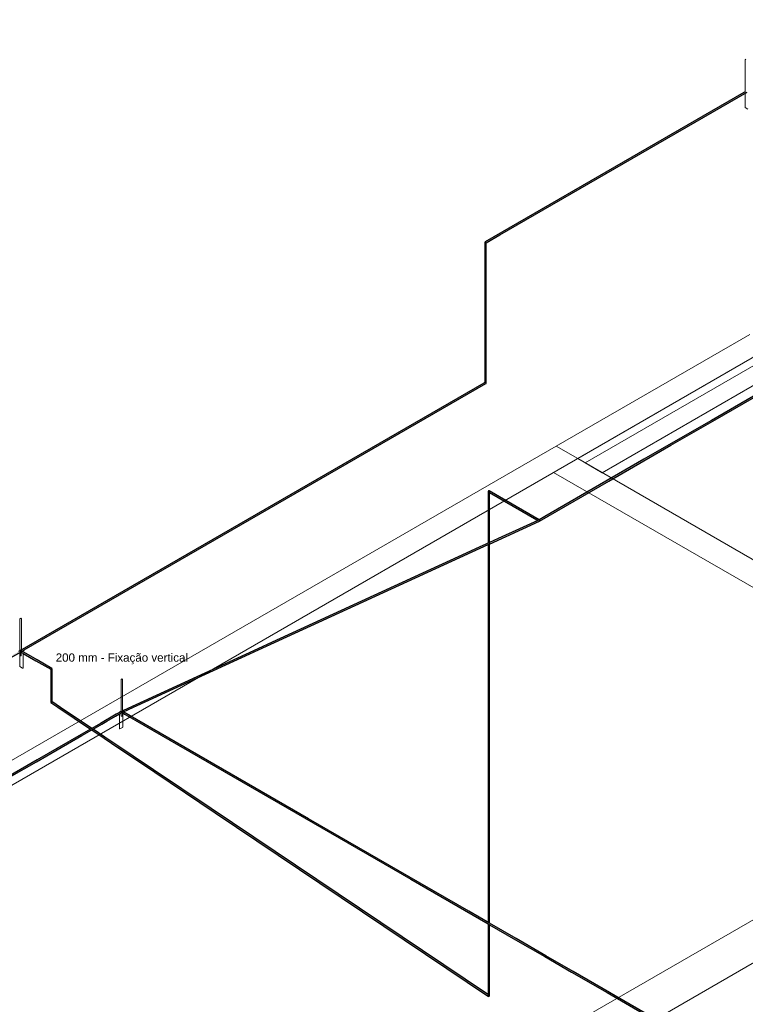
# Model space of a CAD drawing. Header units: millimetres. Extents: x 4477830 to 4478275, y -30323838 to -30323445.
# Tile 61 of 124: x 4477944 to 4477962, y -30323511 to -30323487. Entities that reach past the tile are written whole.
import ezdxf

# ---------------------------------------------------------------- set-up
doc = ezdxf.new("R2010")
doc.units = ezdxf.units.MM
doc.linetypes.add('NULL', pattern=[0])
for name, color, linetype, lineweight in [('IFC-Parede padrão-Contorno', 44, 'Continuous', 5), ('IFC-Parede-Contorno', 42, 'Continuous', 5), ('Nível 1', 7, 'Continuous', 0), ('PR-Captor', 9, 'Continuous', 18), ('PR-Condutos', 150, 'Continuous', 25), ('Textos', 7, 'Continuous', 9)]:
    doc.layers.add(name, color=color, linetype=linetype, lineweight=lineweight)
doc.styles.add('ARIAL', font='arial.ttf')

msp = doc.modelspace()

# ---------------------------------------------------------------- hatches: boundary and pattern name
at = {"layer": 'PR-Condutos', "linetype": 'Continuous', "true_color": 0x105689}
for points in [[(4477961.672, -30323488.636), (4477961.668, -30323488.634), (4477961.495, -30323488.734), (4477955.715, -30323492.071), (4477955.385, -30323492.262), (4477961.495, -30323488.734), (4477961.645, -30323488.648), (4477961.681, -30323488.621), (4477961.656, -30323488.633), (4477961.65, -30323488.623), (4477955.369, -30323492.245), (4477961.68, -30323488.601), (4477955.365, -30323492.246), (4477955.362, -30323492.253), (4477955.385, -30323492.268), (4477961.506, -30323488.734), (4477961.645, -30323488.654)], [(4477961.65, -30323488.617), (4477955.365, -30323492.246), (4477961.62, -30323488.636)], [(4477961.65, -30323488.618), (4477955.369, -30323492.245), (4477961.627, -30323488.636)], [(4477961.647, -30323488.656), (4477961.649, -30323488.651), (4477955.715, -30323492.078), (4477955.39, -30323492.265), (4477955.384, -30323492.272), (4477961.484, -30323488.75)], [(4477955.385, -30323492.268), (4477955.715, -30323492.078), (4477961.506, -30323488.734)], [(4477961.654, -30323488.652), (4477955.714, -30323492.081), (4477955.39, -30323492.269), (4477955.39, -30323492.269), (4477961.483, -30323488.751)], [(4477961.512, -30323488.734), (4477955.714, -30323492.081), (4477961.484, -30323488.75)], [(4477961.506, -30323488.734), (4477955.715, -30323492.078), (4477961.49, -30323488.743)], [(4477955.375, -30323495.669), (4477955.381, -30323495.668), (4477955.381, -30323492.268), (4477955.385, -30323493.096), (4477955.386, -30323492.266), (4477955.363, -30323492.252), (4477955.357, -30323492.259), (4477955.357, -30323495.659), (4477955.358, -30323492.263), (4477955.362, -30323492.266), (4477955.362, -30323495.637), (4477955.368, -30323492.269), (4477955.368, -30323495.642), (4477955.375, -30323492.269), (4477955.375, -30323495.546)], [(4477955.357, -30323495.648), (4477955.358, -30323495.65), (4477955.358, -30323492.263)], [(4477955.358, -30323495.648), (4477955.362, -30323495.666), (4477955.362, -30323495.637), (4477955.362, -30323492.266), (4477955.358, -30323492.263), (4477955.358, -30323495.622)], [(4477955.362, -30323495.647), (4477955.368, -30323495.669), (4477955.368, -30323495.642), (4477955.368, -30323492.269), (4477955.362, -30323495.604)], [(4477955.368, -30323495.669), (4477955.375, -30323495.669), (4477955.375, -30323492.269)], [(4477955.386, -30323495.666), (4477955.385, -30323493.096), (4477955.381, -30323492.268), (4477955.381, -30323495.653)], [(4477955.389, -30323493.093), (4477955.386, -30323492.266), (4477955.385, -30323493.096), (4477955.386, -30323495.666), (4477955.39, -30323495.658), (4477955.39, -30323492.269), (4477955.389, -30323492.269)], [(4477955.389, -30323493.093), (4477955.389, -30323492.269), (4477955.386, -30323492.266)], [(4477968.316, -30323492.25), (4477968.309, -30323492.248), (4477963.159, -30323495.222), (4477961.852, -30323495.976), (4477959.807, -30323497.157), (4477958.282, -30323498.038), (4477961.852, -30323495.976), (4477963.126, -30323495.24), (4477956.672, -30323498.967), (4477956.675, -30323498.973), (4477958.298, -30323498.037), (4477956.679, -30323498.979), (4477958.312, -30323498.037), (4477956.682, -30323498.985), (4477958.326, -30323498.036), (4477956.683, -30323498.991), (4477958.338, -30323498.036), (4477956.683, -30323498.996), (4477956.68, -30323499), (4477958.35, -30323498.036), (4477959.853, -30323497.167), (4477960.862, -30323496.584), (4477958.347, -30323498.036), (4477963.126, -30323495.276), (4477960.861, -30323496.584), (4477958.347, -30323498.036), (4477960.862, -30323496.584), (4477959.853, -30323497.167), (4477958.35, -30323498.036), (4477968.325, -30323492.277), (4477964.867, -30323494.272), (4477968.292, -30323492.294), (4477964.868, -30323494.27), (4477964.868, -30323494.27), (4477968.292, -30323492.294), (4477968.328, -30323492.268), (4477964.871, -30323494.264), (4477968.302, -30323492.283), (4477968.326, -30323492.262)], [(4477963.126, -30323495.276), (4477961.869, -30323496.002), (4477960.861, -30323496.584), (4477961.869, -30323496.002)], [(4477955.357, -30323495.65), (4477944.117, -30323502.14), (4477955.333, -30323495.665)], [(4477955.369, -30323495.645), (4477944.121, -30323502.139), (4477955.34, -30323495.666)], [(4477944.125, -30323502.141), (4477955.335, -30323495.675), (4477944.13, -30323502.144), (4477955.335, -30323495.675), (4477955.35, -30323495.667), (4477955.374, -30323495.646)], [(4477955.385, -30323495.662), (4477955.382, -30323495.656), (4477955.353, -30323495.672), (4477955.358, -30323495.662), (4477944.13, -30323502.144), (4477955.275, -30323495.718), (4477944.134, -30323502.15)], [(4477955.38, -30323495.674), (4477955.384, -30323495.672), (4477944.135, -30323502.166)], [(4477955.385, -30323495.662), (4477955.344, -30323495.686), (4477944.136, -30323502.156), (4477955.382, -30323495.67)], [(4477955.369, -30323495.645), (4477944.153, -30323502.119), (4477944.153, -30323502.12)], [(4477955.374, -30323495.646), (4477944.153, -30323502.12), (4477944.153, -30323502.125)], [(4477955.335, -30323495.675), (4477944.154, -30323502.124), (4477944.153, -30323502.13)], [(4477944.153, -30323502.139), (4477955.275, -30323495.718), (4477944.159, -30323502.128)], [(4477955.335, -30323495.675), (4477944.157, -30323502.128), (4477944.158, -30323502.128)], [(4477955.344, -30323495.686), (4477944.163, -30323502.133), (4477944.164, -30323502.14)], [(4477944.212, -30323502.119), (4477944.165, -30323502.146), (4477944.176, -30323502.143), (4477955.384, -30323495.672), (4477955.385, -30323495.668)], [(4477955.385, -30323495.668), (4477944.167, -30323502.138), (4477944.167, -30323502.145)], [(4477955.38, -30323495.674), (4477944.221, -30323502.117), (4477944.176, -30323502.143)], [(4477955.362, -30323495.666), (4477955.378, -30323495.65), (4477955.358, -30323495.662)], [(4477955.363, -30323495.667), (4477955.382, -30323495.656), (4477955.378, -30323495.65)], [(4477958.298, -30323498.037), (4477956.679, -30323498.971), (4477956.679, -30323498.978)], [(4477956.681, -30323498.977), (4477956.684, -30323498.983), (4477958.312, -30323498.037)], [(4477958.338, -30323498.036), (4477956.683, -30323498.991), (4477956.683, -30323498.996)], [(4477956.685, -30323498.983), (4477956.685, -30323498.99), (4477958.326, -30323498.036)], [(4477955.436, -30323498.283), (4477955.438, -30323499.533), (4477955.438, -30323499.533), (4477955.438, -30323498.301)], [(4477955.436, -30323499.534), (4477955.438, -30323499.533), (4477955.436, -30323498.283)], [(4477955.44, -30323499.533), (4477955.443, -30323499.531), (4477955.443, -30323498.301), (4477955.438, -30323498.286)], [(4477955.438, -30323499.533), (4477955.44, -30323499.533), (4477955.438, -30323498.301)], [(4477955.453, -30323498.267), (4477955.441, -30323498.293), (4477956.638, -30323498.983), (4477956.655, -30323498.975), (4477956.664, -30323498.98), (4477955.468, -30323498.282), (4477956.66, -30323498.97), (4477955.522, -30323498.307)], [(4477955.441, -30323498.293), (4477956.609, -30323498.968), (4477956.637, -30323498.983)], [(4477955.446, -30323499.53), (4477955.449, -30323499.528), (4477955.449, -30323498.301), (4477955.443, -30323498.289), (4477955.446, -30323499.566)], [(4477955.445, -30323499.53), (4477955.446, -30323499.53), (4477955.443, -30323498.301)], [(4477955.443, -30323499.531), (4477955.445, -30323499.53), (4477955.443, -30323498.301)], [(4477955.468, -30323498.308), (4477955.444, -30323498.296), (4477956.609, -30323498.968)], [(4477955.456, -30323499.525), (4477955.456, -30323498.308), (4477955.449, -30323498.299), (4477955.449, -30323498.332), (4477955.452, -30323499.527), (4477955.455, -30323499.526), (4477955.455, -30323499.561)], [(4477955.449, -30323499.528), (4477955.451, -30323499.527), (4477955.449, -30323498.332)], [(4477955.453, -30323498.267), (4477956.673, -30323498.972), (4477955.457, -30323498.266)], [(4477955.453, -30323498.267), (4477956.66, -30323498.97), (4477956.673, -30323498.972)], [(4477955.456, -30323499.525), (4477955.461, -30323499.523), (4477955.461, -30323499.558), (4477955.462, -30323498.314), (4477955.456, -30323498.303)], [(4477955.457, -30323498.266), (4477956.668, -30323498.969), (4477956.678, -30323498.971)], [(4477955.457, -30323498.266), (4477956.678, -30323498.971), (4477955.461, -30323498.268)], [(4477955.461, -30323498.268), (4477956.671, -30323498.967), (4477956.672, -30323498.967)], [(4477955.462, -30323499.522), (4477955.466, -30323499.521), (4477955.466, -30323499.556), (4477955.466, -30323498.318), (4477955.462, -30323498.306)], [(4477955.468, -30323499.52), (4477955.468, -30323498.32), (4477955.466, -30323498.308), (4477955.466, -30323498.415), (4477955.466, -30323499.52), (4477955.468, -30323499.52)], [(4477955.468, -30323498.282), (4477956.655, -30323498.975), (4477956.663, -30323498.972)], [(4477955.468, -30323498.308), (4477956.611, -30323498.968), (4477956.638, -30323498.983)], [(4477955.461, -30323499.523), (4477955.462, -30323499.522), (4477955.462, -30323498.394)], [(4477955.466, -30323499.521), (4477955.466, -30323499.52), (4477955.466, -30323498.415)], [(4477956.646, -30323498.982), (4477956.671, -30323498.971), (4477956.666, -30323498.97), (4477946.618, -30323503.577), (4477946.598, -30323503.588), (4477949.868, -30323502.089), (4477949.868, -30323502.089), (4477946.603, -30323503.586), (4477946.598, -30323503.593), (4477946.584, -30323503.6), (4477949.871, -30323502.095), (4477953.836, -30323500.276), (4477953.836, -30323500.276), (4477955.215, -30323499.643), (4477956.675, -30323498.973), (4477956.671, -30323498.971), (4477956.638, -30323498.985), (4477955.468, -30323499.526), (4477949.916, -30323502.072), (4477953.837, -30323500.274), (4477955.215, -30323499.642), (4477955.468, -30323499.526)], [(4477956.682, -30323498.984), (4477956.675, -30323498.973), (4477955.215, -30323499.643), (4477953.836, -30323500.276), (4477953.836, -30323500.276), (4477949.871, -30323502.095), (4477955.468, -30323499.533), (4477949.874, -30323502.098), (4477955.214, -30323499.649), (4477955.468, -30323499.533), (4477946.598, -30323503.593), (4477946.598, -30323503.603), (4477946.616, -30323503.613), (4477949.885, -30323502.115), (4477955.468, -30323499.555), (4477949.884, -30323502.114), (4477955.468, -30323499.553), (4477949.884, -30323502.113), (4477955.468, -30323499.552), (4477949.882, -30323502.11), (4477955.468, -30323499.548), (4477949.881, -30323502.109), (4477955.468, -30323499.547), (4477949.879, -30323502.106), (4477955.468, -30323499.541), (4477949.878, -30323502.104), (4477955.468, -30323499.54)], [(4477956.657, -30323498.996), (4477955.468, -30323499.54), (4477949.878, -30323502.104), (4477955.436, -30323499.556)], [(4477956.657, -30323498.996), (4477955.468, -30323499.541), (4477949.879, -30323502.106), (4477955.468, -30323499.547)], [(4477956.683, -30323498.991), (4477956.682, -30323498.984), (4477956.657, -30323498.996), (4477955.468, -30323499.547), (4477949.881, -30323502.109), (4477955.436, -30323499.563)], [(4477956.664, -30323499), (4477955.468, -30323499.548), (4477949.882, -30323502.11), (4477955.468, -30323499.552)], [(4477955.468, -30323499.555), (4477949.885, -30323502.115), (4477956.68, -30323499), (4477956.682, -30323498.996), (4477955.468, -30323499.552), (4477949.884, -30323502.113), (4477955.436, -30323499.568), (4477949.884, -30323502.114)], [(4477955.443, -30323498.926), (4477955.443, -30323499.531), (4477955.443, -30323499.531)], [(4477955.449, -30323498.926), (4477955.449, -30323499.528), (4477955.449, -30323499.528)], [(4477955.456, -30323498.927), (4477955.456, -30323499.525), (4477955.456, -30323499.525)], [(4477956.682, -30323498.996), (4477956.683, -30323498.991), (4477956.664, -30323499), (4477955.468, -30323499.552)], [(4477955.468, -30323499.526), (4477955.215, -30323499.642), (4477953.837, -30323500.274), (4477949.916, -30323502.072)], [(4477955.438, -30323508.706), (4477955.438, -30323508.126), (4477955.438, -30323505.835), (4477955.438, -30323507.69), (4477955.438, -30323508.706), (4477955.443, -30323508.709), (4477955.443, -30323508.128), (4477955.44, -30323505.824), (4477955.438, -30323501.788), (4477955.439, -30323505.83), (4477955.438, -30323501.788), (4477955.438, -30323500.997), (4477955.438, -30323501.788), (4477955.437, -30323500.997), (4477955.438, -30323505.834), (4477955.437, -30323501.789), (4477955.437, -30323500.997), (4477955.438, -30323501.788), (4477955.438, -30323500.997), (4477955.439, -30323505.83), (4477955.438, -30323501.788), (4477955.44, -30323505.824), (4477955.438, -30323500.997), (4477955.438, -30323499.569), (4477955.436, -30323499.57), (4477955.436, -30323500.997), (4477955.436, -30323505.846), (4477955.436, -30323508.125), (4477955.436, -30323508.706)], [(4477955.443, -30323508.128), (4477955.443, -30323508.709), (4477955.445, -30323508.711), (4477955.444, -30323508.129), (4477955.444, -30323505.803), (4477955.443, -30323501.787), (4477955.443, -30323500.996), (4477955.443, -30323499.567), (4477955.438, -30323499.569), (4477955.438, -30323500.997), (4477955.44, -30323505.824)], [(4477955.438, -30323500.997), (4477955.438, -30323499.569), (4477955.438, -30323499.569)], [(4477955.457, -30323508.135), (4477955.457, -30323505.731), (4477955.456, -30323501.785), (4477955.456, -30323500.578), (4477955.456, -30323499.561), (4477955.449, -30323499.564), (4477955.449, -30323500.994), (4477955.45, -30323505.767), (4477955.449, -30323501.786), (4477955.449, -30323500.994), (4477955.449, -30323499.564), (4477955.443, -30323499.567), (4477955.443, -30323500.996), (4477955.443, -30323499.567), (4477955.443, -30323500.996), (4477955.444, -30323505.803), (4477955.444, -30323508.129), (4477955.445, -30323508.711), (4477955.462, -30323508.72), (4477955.462, -30323508.137), (4477955.462, -30323505.704), (4477955.462, -30323507.701), (4477955.462, -30323505.703), (4477955.462, -30323507.701), (4477955.463, -30323508.721), (4477955.465, -30323508.722), (4477955.463, -30323507.702), (4477955.462, -30323505.702), (4477955.462, -30323501.784), (4477955.462, -30323501.784), (4477955.462, -30323505.702), (4477955.463, -30323507.702), (4477955.465, -30323508.722), (4477955.466, -30323508.723), (4477955.466, -30323507.703), (4477955.466, -30323508.723), (4477955.466, -30323508.723), (4477955.466, -30323507.703), (4477955.466, -30323505.68), (4477955.466, -30323508.723), (4477955.466, -30323507.703), (4477955.466, -30323508.723), (4477955.466, -30323505.679), (4477955.466, -30323501.783), (4477955.466, -30323501.783), (4477955.466, -30323505.679), (4477955.466, -30323508.723), (4477955.468, -30323508.724), (4477955.468, -30323505.67), (4477955.468, -30323507.704), (4477955.468, -30323505.669), (4477955.468, -30323501.782), (4477955.468, -30323500.563), (4477955.468, -30323505.669), (4477955.468, -30323507.704), (4477955.468, -30323505.669), (4477955.468, -30323501.782), (4477955.468, -30323499.555), (4477955.456, -30323499.561)], [(4477955.443, -30323500.996), (4477955.443, -30323499.567), (4477955.443, -30323499.567)], [(4477955.457, -30323505.731), (4477955.456, -30323499.561), (4477955.456, -30323499.561)], [(4477955.457, -30323507.699), (4477955.457, -30323505.731), (4477955.456, -30323501.785), (4477955.456, -30323499.561), (4477955.456, -30323500.578), (4477955.457, -30323505.731)], [(4477955.468, -30323505.669), (4477955.468, -30323499.555), (4477955.468, -30323499.555), (4477955.468, -30323500.563)], [(4477955.436, -30323508.125), (4477955.436, -30323505.846), (4477955.436, -30323500.997), (4477955.436, -30323508.125), (4477955.436, -30323508.705), (4477955.436, -30323508.706)], [(4477955.468, -30323505.669), (4477955.468, -30323501.782), (4477955.468, -30323501.782)], [(4477944.118, -30323502.139), (4477921.835, -30323515.004), (4477921.237, -30323515.35), (4477921.248, -30323515.356), (4477944.083, -30323502.171), (4477944.118, -30323502.15)], [(4477944.146, -30323502.135), (4477944.126, -30323502.147), (4477921.827, -30323515.021), (4477921.248, -30323515.356), (4477921.254, -30323515.36), (4477943.95, -30323502.256), (4477921.822, -30323515.032), (4477943.95, -30323502.256), (4477944.112, -30323502.163), (4477944.118, -30323502.156)], [(4477944.163, -30323502.15), (4477943.878, -30323502.315), (4477927.521, -30323511.759)], [(4477944.16, -30323502.153), (4477943.874, -30323502.318), (4477927.522, -30323511.758)], [(4477944.148, -30323502.136), (4477944.124, -30323502.156), (4477944.15, -30323502.141)], [(4477944.124, -30323502.156), (4477944.131, -30323502.156), (4477944.15, -30323502.141)], [(4477944.125, -30323502.159), (4477944.861, -30323502.584), (4477944.887, -30323502.568), (4477944.886, -30323502.562), (4477944.213, -30323502.174), (4477944.168, -30323502.148), (4477944.156, -30323502.158), (4477944.128, -30323502.143), (4477944.125, -30323502.149), (4477944.138, -30323502.156), (4477944.866, -30323502.576), (4477944.157, -30323502.167)], [(4477944.153, -30323502.15), (4477944.163, -30323502.151), (4477944.132, -30323502.137), (4477944.128, -30323502.143), (4477944.153, -30323502.157)], [(4477946.626, -30323503.575), (4477949.868, -30323502.089), (4477949.868, -30323502.089)], [(4477944.13, -30323502.158), (4477944.124, -30323502.156), (4477921.822, -30323515.032), (4477921.254, -30323515.36), (4477921.261, -30323515.363), (4477943.963, -30323502.256), (4477944.1, -30323502.177)], [(4477944.122, -30323502.165), (4477943.963, -30323502.256), (4477927.496, -30323511.764), (4477921.818, -30323515.042), (4477921.261, -30323515.363), (4477921.266, -30323515.366), (4477943.907, -30323502.295), (4477944.121, -30323502.171)], [(4477944.133, -30323502.167), (4477944.144, -30323502.158), (4477943.907, -30323502.295), (4477927.512, -30323511.76), (4477943.907, -30323502.295), (4477927.512, -30323511.76), (4477921.814, -30323515.05), (4477921.266, -30323515.366), (4477921.267, -30323515.367), (4477921.597, -30323515.176), (4477921.813, -30323515.051), (4477921.267, -30323515.367), (4477921.269, -30323515.368), (4477943.878, -30323502.315), (4477944.086, -30323502.195)], [(4477944.136, -30323502.167), (4477944.861, -30323502.585), (4477944.861, -30323502.584), (4477944.195, -30323502.2)], [(4477944.864, -30323503.381), (4477944.887, -30323503.383), (4477944.887, -30323502.583), (4477944.888, -30323502.569), (4477944.863, -30323502.581), (4477944.861, -30323502.577), (4477944.861, -30323503.377)], [(4477944.891, -30323503.366), (4477944.891, -30323502.58), (4477944.887, -30323502.583), (4477944.887, -30323503.338), (4477944.887, -30323503.351)], [(4477944.893, -30323503.367), (4477944.893, -30323502.576), (4477944.891, -30323502.58), (4477944.891, -30323503.346)], [(4477944.865, -30323503.382), (4477945.827, -30323504.028), (4477945.831, -30323504.026), (4477944.933, -30323503.421)], [(4477945.827, -30323504.028), (4477944.869, -30323503.385), (4477944.866, -30323503.387), (4477945.823, -30323504.03), (4477945.826, -30323504.029)], [(4477944.868, -30323503.39), (4477945.822, -30323504.031), (4477945.823, -30323504.03), (4477944.866, -30323503.387)], [(4477944.874, -30323503.366), (4477944.867, -30323503.377), (4477945.832, -30323504.025), (4477945.838, -30323504.022), (4477945.872, -30323504.04), (4477945.841, -30323504.02), (4477945.845, -30323504.018)], [(4477944.868, -30323503.384), (4477944.933, -30323503.421), (4477944.881, -30323503.387)], [(4477944.896, -30323503.37), (4477944.893, -30323503.372), (4477944.874, -30323503.366), (4477945.845, -30323504.018), (4477945.878, -30323504.036), (4477945.85, -30323504.015), (4477945.853, -30323504.013)], [(4477944.883, -30323503.361), (4477945.853, -30323504.013), (4477945.853, -30323504.013)], [(4477944.891, -30323503.38), (4477944.891, -30323503.366), (4477944.887, -30323503.363)], [(4477944.896, -30323503.369), (4477944.893, -30323503.368), (4477945.854, -30323504.013), (4477945.854, -30323504.013)], [(4477944.907, -30323503.377), (4477945.853, -30323504.013), (4477945.854, -30323504.013)], [(4477944.933, -30323503.421), (4477945.832, -30323504.026), (4477945.832, -30323504.025)], [(4477945.053, -30323503.502), (4477945.831, -30323504.026), (4477945.832, -30323504.026)], [(4477946.552, -30323503.61), (4477929.302, -30323513.569), (4477929.294, -30323513.576), (4477932.396, -30323511.786), (4477932.396, -30323511.786), (4477934.014, -30323510.851), (4477934.014, -30323510.851), (4477942.777, -30323505.791), (4477944.529, -30323504.78), (4477934.014, -30323510.851), (4477934.014, -30323510.851), (4477932.396, -30323511.786), (4477929.309, -30323513.567), (4477929.319, -30323513.562), (4477929.26, -30323513.601), (4477932.41, -30323511.783), (4477932.411, -30323511.783), (4477929.294, -30323513.582), (4477929.294, -30323513.589), (4477933.946, -30323510.898), (4477944.527, -30323504.787), (4477933.964, -30323510.886), (4477942.767, -30323505.803), (4477943.946, -30323505.122), (4477933.964, -30323510.886), (4477944.527, -30323504.787), (4477933.946, -30323510.898), (4477929.265, -30323513.606), (4477932.434, -30323511.778), (4477933.898, -30323510.931), (4477942.755, -30323505.817), (4477943.941, -30323505.133), (4477933.898, -30323510.931), (4477932.434, -30323511.778), (4477929.299, -30323513.586), (4477929.294, -30323513.595), (4477929.268, -30323513.612), (4477932.451, -30323511.774), (4477932.451, -30323511.774), (4477933.828, -30323510.979), (4477942.741, -30323505.833), (4477943.935, -30323505.144), (4477933.828, -30323510.979), (4477929.268, -30323513.612), (4477929.319, -30323513.583), (4477929.776, -30323513.325), (4477929.269, -30323513.618), (4477933.766, -30323511.022), (4477944.521, -30323504.812), (4477942.732, -30323505.844), (4477942.74, -30323505.834), (4477944.523, -30323504.805), (4477945.609, -30323504.178), (4477946.084, -30323503.903), (4477942.74, -30323505.834), (4477942.732, -30323505.844), (4477944.521, -30323504.812), (4477933.766, -30323511.022), (4477945.016, -30323504.527), (4477945.847, -30323504.047), (4477945.873, -30323504.026), (4477946.084, -30323503.903), (4477945.874, -30323504.026), (4477945.847, -30323504.047), (4477945.016, -30323504.527), (4477933.766, -30323511.022), (4477942.729, -30323505.847), (4477929.269, -30323513.618), (4477929.325, -30323513.586), (4477932.558, -30323511.722), (4477929.269, -30323513.623), (4477933.723, -30323511.052), (4477933.722, -30323511.053), (4477944.52, -30323504.818), (4477943.926, -30323505.16), (4477943.229, -30323505.561), (4477943.927, -30323505.158), (4477943.929, -30323505.155), (4477945.613, -30323504.182), (4477946.091, -30323503.906), (4477943.929, -30323505.155), (4477943.927, -30323505.158), (4477943.229, -30323505.561), (4477943.926, -30323505.16), (4477944.52, -30323504.818), (4477933.722, -30323511.053), (4477933.723, -30323511.052), (4477929.269, -30323513.623), (4477933.717, -30323511.056), (4477929.267, -30323513.627), (4477933.703, -30323511.065), (4477942.717, -30323505.861), (4477933.703, -30323511.065), (4477942.717, -30323505.861), (4477944.519, -30323504.821), (4477942.718, -30323505.86), (4477943.925, -30323505.162), (4477944.52, -30323504.818), (4477945.616, -30323504.185), (4477943.925, -30323505.162), (4477942.718, -30323505.86), (4477944.519, -30323504.821), (4477933.703, -30323511.065), (4477942.717, -30323505.861), (4477933.703, -30323511.065), (4477944.519, -30323504.821), (4477945.617, -30323504.187), (4477946.098, -30323503.909), (4477946.572, -30323503.634), (4477946.575, -30323503.622), (4477946.5, -30323503.665), (4477946.588, -30323503.605), (4477946.583, -30323503.6), (4477946.556, -30323503.616)], [(4477946.58, -30323503.63), (4477946.579, -30323503.629), (4477946.098, -30323503.909), (4477946.522, -30323503.664)], [(4477946.592, -30323503.619), (4477946.564, -30323503.608), (4477946.583, -30323503.62)], [(4477946.603, -30323503.606), (4477946.598, -30323503.607), (4477951.095, -30323506.202), (4477946.603, -30323503.61), (4477946.592, -30323503.609), (4477951.092, -30323506.205), (4477946.613, -30323503.622), (4477946.566, -30323503.602), (4477951.088, -30323506.21), (4477946.607, -30323503.626), (4477946.583, -30323503.62), (4477951.084, -30323506.216), (4477946.91, -30323503.808), (4477946.622, -30323503.642), (4477955.468, -30323508.749), (4477953.554, -30323507.646), (4477955.468, -30323508.752), (4477953.556, -30323507.649), (4477955.468, -30323508.752), (4477953.559, -30323507.654), (4477955.436, -30323508.737), (4477953.56, -30323507.656), (4477955.436, -30323508.739), (4477953.561, -30323507.658), (4477955.468, -30323508.758), (4477953.564, -30323507.661), (4477955.436, -30323508.741), (4477953.564, -30323507.661), (4477955.436, -30323508.742), (4477953.564, -30323507.662), (4477955.436, -30323508.742), (4477953.565, -30323507.663), (4477970.323, -30323517.338), (4477960.335, -30323511.571), (4477970.32, -30323517.335), (4477960.342, -30323511.572), (4477970.319, -30323517.33), (4477960.357, -30323511.576), (4477970.32, -30323517.324), (4477960.377, -30323511.58), (4477970.323, -30323517.318), (4477960.398, -30323511.585), (4477970.327, -30323517.313), (4477960.411, -30323511.588), (4477970.303, -30323517.299), (4477967.669, -30323515.774), (4477970.332, -30323517.309), (4477963.258, -30323513.224), (4477970.308, -30323517.292), (4477963.257, -30323513.223), (4477963.257, -30323513.222), (4477960.435, -30323511.593), (4477958.508, -30323510.481), (4477958.368, -30323510.4), (4477960.435, -30323511.593), (4477970.309, -30323517.292), (4477963.257, -30323513.221), (4477963.257, -30323513.221), (4477970.312, -30323517.294), (4477963.257, -30323513.221), (4477963.256, -30323513.221), (4477960.439, -30323511.594), (4477958.507, -30323510.479), (4477956.113, -30323509.097), (4477953.525, -30323507.602), (4477954.965, -30323508.434), (4477956.113, -30323509.097), (4477957.491, -30323509.892), (4477955.468, -30323508.724), (4477953.525, -30323507.602)], [(4477946.588, -30323503.605), (4477946.567, -30323503.617), (4477946.567, -30323503.624)], [(4477946.595, -30323503.638), (4477953.564, -30323507.661), (4477955.468, -30323508.76), (4477946.9, -30323503.813), (4477946.643, -30323503.665)], [(4477946.598, -30323503.639), (4477953.56, -30323507.656), (4477955.468, -30323508.756), (4477953.559, -30323507.654), (4477955.468, -30323508.752), (4477953.556, -30323507.649), (4477955.468, -30323508.752), (4477953.554, -30323507.646), (4477955.468, -30323508.749), (4477946.909, -30323503.808), (4477946.603, -30323503.631), (4477946.596, -30323503.632), (4477946.635, -30323503.656), (4477953.555, -30323507.648), (4477946.607, -30323503.64)], [(4477946.598, -30323503.603), (4477946.931, -30323503.795), (4477946.631, -30323503.622)], [(4477946.63, -30323503.622), (4477951.096, -30323506.2), (4477953.525, -30323507.602), (4477954.965, -30323508.433), (4477946.931, -30323503.795)], [(4477946.643, -30323503.665), (4477953.564, -30323507.661), (4477955.468, -30323508.758), (4477953.561, -30323507.658), (4477955.468, -30323508.757), (4477953.56, -30323507.656), (4477946.9, -30323503.813), (4477946.738, -30323503.72), (4477953.561, -30323507.657), (4477946.9, -30323503.813)], [(4477946.899, -30323503.814), (4477953.565, -30323507.663), (4477955.468, -30323508.761)], [(4477946.899, -30323503.814), (4477953.564, -30323507.662), (4477955.468, -30323508.761)], [(4477946.899, -30323503.814), (4477955.468, -30323508.761), (4477953.564, -30323507.661)], [(4477946.931, -30323503.795), (4477953.525, -30323507.602), (4477951.096, -30323506.2)], [(4477945.852, -30323504.051), (4477955.443, -30323510.495), (4477955.452, -30323510.493), (4477955.441, -30323510.482), (4477948.807, -30323506.024), (4477947.367, -30323505.057), (4477946.509, -30323504.481), (4477945.861, -30323504.046), (4477945.857, -30323504.049), (4477946.153, -30323504.248), (4477945.857, -30323504.049), (4477945.823, -30323504.03)], [(4477955.436, -30323510.478), (4477955.436, -30323510.452), (4477946.169, -30323504.225), (4477945.883, -30323504.033), (4477945.875, -30323504.038), (4477946.164, -30323504.232), (4477945.874, -30323504.038), (4477946.163, -30323504.233), (4477945.874, -30323504.039), (4477945.87, -30323504.041), (4477945.836, -30323504.023), (4477945.866, -30323504.043), (4477945.832, -30323504.025)], [(4477946.153, -30323504.248), (4477945.857, -30323504.049), (4477945.857, -30323504.049)], [(4477946.156, -30323504.243), (4477945.862, -30323504.046), (4477945.862, -30323504.046)], [(4477945.862, -30323504.046), (4477946.509, -30323504.481), (4477947.367, -30323505.057), (4477946.156, -30323504.243)], [(4477946.084, -30323503.903), (4477945.873, -30323504.026), (4477945.874, -30323504.026)], [(4477946.164, -30323504.232), (4477945.875, -30323504.038), (4477945.874, -30323504.038)], [(4477946.163, -30323504.233), (4477945.874, -30323504.039), (4477945.874, -30323504.039)], [(4477946.169, -30323504.225), (4477945.883, -30323504.033), (4477945.883, -30323504.033)], [(4477945.884, -30323504.033), (4477945.883, -30323504.033), (4477955.398, -30323510.426), (4477955.436, -30323510.451), (4477948.742, -30323505.953), (4477947.345, -30323505.014)], [(4477946.851, -30323504.683), (4477955.397, -30323510.425), (4477948.742, -30323505.953)], [(4477946.851, -30323504.683), (4477948.742, -30323505.953), (4477947.345, -30323505.014)], [(4477955.466, -30323508.723), (4477955.466, -30323505.68), (4477955.466, -30323507.703)], [(4477955.462, -30323507.701), (4477955.462, -30323508.72), (4477955.463, -30323508.721)], [(4477955.466, -30323507.703), (4477955.466, -30323508.723), (4477955.466, -30323508.723)], [(4477955.466, -30323507.703), (4477955.466, -30323508.723), (4477955.466, -30323508.723)], [(4477955.436, -30323508.125), (4477955.436, -30323508.705), (4477955.436, -30323508.705)], [(4477955.438, -30323510.452), (4477955.438, -30323508.744), (4477955.436, -30323508.743)], [(4477955.436, -30323510.451), (4477955.436, -30323508.743), (4477955.436, -30323508.743)], [(4477955.436, -30323510.483), (4477955.438, -30323510.486), (4477955.436, -30323508.743), (4477955.436, -30323508.743)], [(4477955.438, -30323510.486), (4477955.443, -30323510.489), (4477955.443, -30323510.456), (4477955.44, -30323508.745), (4477955.438, -30323508.744)], [(4477955.443, -30323510.456), (4477955.443, -30323508.747), (4477955.44, -30323508.745)], [(4477955.443, -30323510.489), (4477955.449, -30323510.491), (4477955.449, -30323510.46), (4477955.445, -30323508.748), (4477955.443, -30323508.747)], [(4477955.449, -30323510.46), (4477955.449, -30323508.75), (4477955.445, -30323508.748)], [(4477955.456, -30323510.49), (4477955.456, -30323510.464), (4477955.452, -30323508.752), (4477955.449, -30323508.75), (4477955.449, -30323510.491)], [(4477955.456, -30323510.464), (4477955.456, -30323508.754), (4477955.452, -30323508.752)], [(4477955.456, -30323510.49), (4477955.462, -30323510.489), (4477955.458, -30323508.756), (4477955.456, -30323508.754)], [(4477955.462, -30323510.489), (4477955.462, -30323508.758), (4477955.458, -30323508.756)], [(4477955.462, -30323508.758), (4477955.462, -30323510.489), (4477955.466, -30323510.485), (4477955.466, -30323508.76)], [(4477955.466, -30323510.485), (4477955.466, -30323508.76), (4477955.466, -30323508.76)], [(4477955.466, -30323510.485), (4477955.466, -30323508.76), (4477955.466, -30323508.76)], [(4477955.466, -30323508.76), (4477955.466, -30323510.485), (4477955.468, -30323510.482), (4477955.468, -30323508.761)], [(4477956.113, -30323509.097), (4477958.371, -30323510.4), (4477960.439, -30323511.594), (4477957.491, -30323509.892)]]:
    msp.add_hatch(color=146, dxfattribs=at).paths.add_polyline_path(points)

# ---------------------------------------------------------------- linework, layer by layer
at = {"layer": 'IFC-Parede padrão-Contorno', "color": 8, "lineweight": 5}
for p, q in [((4477961.757, -30323494.488), (4477957.08, -30323497.188)), ((4477962.276, -30323494.788), (4477957.6, -30323497.488)), ((4477962.454, -30323494.89), (4477957.777, -30323497.59)), ((4477962.869, -30323495.13), (4477958.193, -30323497.83)), ((4477957.08, -30323497.188), (4477957.6, -30323497.488)), ((4477957.777, -30323497.59), (4477958.193, -30323497.83))]:
    msp.add_line(p, q, dxfattribs=at)
at = {"layer": 'IFC-Parede-Contorno', "color": 8, "lineweight": 5}
for p, q in [((4477962.276, -30323494.788), (4477916.788, -30323521.051)), ((4477957.08, -30323497.188), (4477916.269, -30323520.751))]:
    msp.add_line(p, q, dxfattribs=at)
at = {"layer": 'Nível 1', "color": 8, "lineweight": 5}
for p, q in [((4477945.846, -30323517.874), (4478027.111, -30323470.956)), ((4478028.016, -30323471.478), (4477946.759, -30323518.392)), ((4477957.6, -30323497.488), (4477963.737, -30323501.032)), ((4477963.156, -30323501.367), (4477957.018, -30323497.824))]:
    msp.add_line(p, q, dxfattribs=at)
at = {"layer": 'PR-Captor', "color": 251}
for p, q in [((4477961.667, -30323487.826), (4477961.65, -30323487.846)), ((4477961.65, -30323487.846), (4477961.65, -30323487.866)), ((4477961.65, -30323487.866), (4477961.65, -30323488.04)), ((4477961.65, -30323488.04), (4477961.65, -30323488.551)), ((4477961.65, -30323488.551), (4477961.65, -30323488.574)), ((4477961.65, -30323488.574), (4477961.65, -30323488.591)), ((4477961.65, -30323488.596), (4477961.645, -30323488.599)), ((4477961.645, -30323488.599), (4477961.645, -30323488.605)), ((4477961.645, -30323488.605), (4477961.645, -30323488.62)), ((4477961.645, -30323488.658), (4477961.645, -30323488.66)), ((4477961.645, -30323488.66), (4477961.645, -30323488.666)), ((4477961.645, -30323488.666), (4477961.645, -30323488.668)), ((4477961.645, -30323488.668), (4477961.645, -30323488.679)), ((4477961.645, -30323488.679), (4477961.645, -30323488.694)), ((4477961.645, -30323488.694), (4477961.645, -30323488.734)), ((4477961.645, -30323488.734), (4477961.645, -30323488.9)), ((4477961.65, -30323488.591), (4477961.65, -30323488.596)), ((4477961.65, -30323488.596), (4477961.65, -30323488.609)), ((4477961.65, -30323488.609), (4477961.65, -30323488.617)), ((4477961.65, -30323488.617), (4477961.65, -30323488.636)), ((4477961.645, -30323488.9), (4477961.645, -30323488.999)), ((4477961.645, -30323488.999), (4477961.714, -30323489.039)), ((4477944.136, -30323501.348), (4477944.118, -30323501.368)), ((4477944.118, -30323501.368), (4477944.118, -30323501.388)), ((4477944.118, -30323501.388), (4477944.118, -30323502.073)), ((4477944.153, -30323501.368), (4477944.136, -30323501.348)), ((4477944.153, -30323501.388), (4477944.153, -30323501.368)), ((4477944.153, -30323501.981), (4477944.153, -30323501.388)), ((4477944.114, -30323502.12), (4477944.113, -30323502.121)), ((4477944.113, -30323502.121), (4477944.113, -30323502.142)), ((4477944.117, -30323502.119), (4477944.114, -30323502.12)), ((4477944.118, -30323502.118), (4477944.117, -30323502.119)), ((4477944.118, -30323502.073), (4477944.118, -30323502.096)), ((4477944.118, -30323502.096), (4477944.118, -30323502.113)), ((4477944.118, -30323502.113), (4477944.118, -30323502.118)), ((4477944.118, -30323502.118), (4477944.118, -30323502.131)), ((4477944.118, -30323502.131), (4477944.118, -30323502.139)), ((4477944.118, -30323502.139), (4477944.118, -30323502.158)), ((4477944.153, -30323502.088), (4477944.153, -30323501.981)), ((4477944.153, -30323502.098), (4477944.153, -30323502.088)), ((4477944.153, -30323502.111), (4477944.153, -30323502.098)), ((4477944.153, -30323502.119), (4477944.153, -30323502.111)), ((4477944.153, -30323502.123), (4477944.153, -30323502.119)), ((4477944.153, -30323502.13), (4477944.153, -30323502.123)), ((4477944.153, -30323502.131), (4477944.153, -30323502.13)), ((4477944.153, -30323502.138), (4477944.153, -30323502.131)), ((4477944.153, -30323502.139), (4477944.153, -30323502.138)), ((4477944.153, -30323502.156), (4477944.153, -30323502.139)), ((4477944.176, -30323502.143), (4477944.175, -30323502.143)), ((4477944.195, -30323502.154), (4477944.176, -30323502.143)), ((4477944.195, -30323502.163), (4477944.195, -30323502.154)), ((4477944.113, -30323502.18), (4477944.113, -30323502.221)), ((4477944.113, -30323502.221), (4477944.113, -30323502.256)), ((4477944.113, -30323502.256), (4477944.113, -30323502.521)), ((4477944.122, -30323502.158), (4477944.122, -30323502.175)), ((4477944.122, -30323502.175), (4477944.122, -30323502.18)), ((4477944.122, -30323502.18), (4477944.122, -30323502.256)), ((4477944.122, -30323502.256), (4477944.128, -30323502.256)), ((4477944.128, -30323502.256), (4477944.15, -30323502.256)), ((4477944.15, -30323502.184), (4477944.15, -30323502.175)), ((4477944.15, -30323502.19), (4477944.15, -30323502.184)), ((4477944.15, -30323502.256), (4477944.15, -30323502.19)), ((4477944.195, -30323502.23), (4477944.195, -30323502.201)), ((4477944.195, -30323502.498), (4477944.195, -30323502.23)), ((4477944.113, -30323502.521), (4477944.183, -30323502.561)), ((4477944.183, -30323502.561), (4477944.195, -30323502.554)), ((4477944.195, -30323502.554), (4477944.195, -30323502.498)), ((4477946.581, -30323502.812), (4477946.564, -30323502.832)), ((4477946.564, -30323502.832), (4477946.564, -30323502.852)), ((4477946.564, -30323502.852), (4477946.564, -30323503.498)), ((4477946.598, -30323502.832), (4477946.581, -30323502.812)), ((4477946.598, -30323502.852), (4477946.598, -30323502.832)), ((4477946.598, -30323503.504), (4477946.598, -30323502.852)), ((4477946.564, -30323503.498), (4477946.564, -30323503.584)), ((4477946.598, -30323503.543), (4477946.598, -30323503.504)), ((4477946.598, -30323503.564), (4477946.598, -30323503.543)), ((4477946.598, -30323503.574), (4477946.598, -30323503.564)), ((4477946.598, -30323503.581), (4477946.598, -30323503.574)), ((4477946.598, -30323503.586), (4477946.598, -30323503.581)), ((4477946.602, -30323503.584), (4477946.598, -30323503.582)), ((4477946.553, -30323503.6), (4477946.522, -30323503.618)), ((4477946.522, -30323503.618), (4477946.522, -30323503.627)), ((4477946.522, -30323503.664), (4477946.522, -30323503.722)), ((4477946.522, -30323503.722), (4477946.522, -30323504.018)), ((4477946.554, -30323503.599), (4477946.553, -30323503.6)), ((4477946.555, -30323503.599), (4477946.554, -30323503.599)), ((4477946.564, -30323503.584), (4477946.564, -30323503.602)), ((4477946.564, -30323503.602), (4477946.564, -30323503.603)), ((4477946.564, -30323503.603), (4477946.564, -30323503.62)), ((4477946.567, -30323503.627), (4477946.567, -30323503.638)), ((4477946.567, -30323503.638), (4477946.567, -30323503.657)), ((4477946.567, -30323503.657), (4477946.567, -30323503.681)), ((4477946.567, -30323503.681), (4477946.567, -30323503.72)), ((4477946.567, -30323503.72), (4477946.575, -30323503.72)), ((4477946.575, -30323503.72), (4477946.582, -30323503.72)), ((4477946.582, -30323503.72), (4477946.595, -30323503.72)), ((4477946.595, -30323503.655), (4477946.595, -30323503.638)), ((4477946.595, -30323503.72), (4477946.595, -30323503.655)), ((4477946.598, -30323503.6), (4477946.598, -30323503.586)), ((4477946.598, -30323503.603), (4477946.598, -30323503.6)), ((4477946.598, -30323503.622), (4477946.598, -30323503.603)), ((4477946.603, -30323503.664), (4477946.603, -30323503.643)), ((4477946.603, -30323503.72), (4477946.603, -30323503.664)), ((4477946.603, -30323503.859), (4477946.603, -30323503.72)), ((4477946.522, -30323504.018), (4477946.534, -30323504.025)), ((4477946.534, -30323504.025), (4477946.564, -30323504.008)), ((4477946.564, -30323504.008), (4477946.567, -30323504.006)), ((4477946.567, -30323504.006), (4477946.595, -30323503.99)), ((4477946.595, -30323503.99), (4477946.598, -30323503.988)), ((4477946.598, -30323503.988), (4477946.603, -30323503.985)), ((4477946.603, -30323503.985), (4477946.603, -30323503.859))]:
    msp.add_line(p, q, dxfattribs=at)
at = {"layer": 'PR-Condutos'}
for p, q in [((4477961.617, -30323488.636), (4477955.365, -30323492.246)), ((4477955.714, -30323492.082), (4477961.483, -30323488.751)), ((4477961.483, -30323488.751), (4477961.692, -30323488.631)), ((4477961.645, -30323488.62), (4477961.617, -30323488.636)), ((4477961.65, -30323488.617), (4477961.645, -30323488.62)), ((4477961.65, -30323488.617), (4477961.648, -30323488.618)), ((4477955.39, -30323492.269), (4477955.714, -30323492.082)), ((4477955.359, -30323492.255), (4477955.357, -30323492.259)), ((4477955.357, -30323492.259), (4477955.357, -30323495.659)), ((4477955.362, -30323492.253), (4477955.359, -30323492.255)), ((4477955.363, -30323492.249), (4477955.362, -30323492.253)), ((4477955.363, -30323492.252), (4477955.362, -30323492.253)), ((4477955.365, -30323492.246), (4477955.363, -30323492.249)), ((4477955.39, -30323493.092), (4477955.39, -30323492.269)), ((4477955.39, -30323495.658), (4477955.39, -30323493.092)), ((4477955.331, -30323495.665), (4477944.117, -30323502.14)), ((4477944.222, -30323502.117), (4477955.38, -30323495.674)), ((4477955.342, -30323495.659), (4477955.331, -30323495.665)), ((4477955.349, -30323495.655), (4477955.342, -30323495.659)), ((4477955.355, -30323495.652), (4477955.349, -30323495.655)), ((4477955.357, -30323495.65), (4477955.355, -30323495.652)), ((4477955.368, -30323495.669), (4477955.375, -30323495.669)), ((4477955.375, -30323495.669), (4477955.381, -30323495.668)), ((4477955.382, -30323495.656), (4477955.378, -30323495.65)), ((4477955.38, -30323495.674), (4477955.384, -30323495.672)), ((4477955.381, -30323495.668), (4477955.385, -30323495.666)), ((4477955.385, -30323495.662), (4477955.382, -30323495.656)), ((4477955.384, -30323495.672), (4477955.385, -30323495.668)), ((4477955.385, -30323495.666), (4477955.385, -30323495.662)), ((4477955.385, -30323495.668), (4477955.385, -30323495.666)), ((4477955.385, -30323495.666), (4477955.386, -30323495.666)), ((4477955.385, -30323495.668), (4477955.385, -30323495.668)), ((4477955.386, -30323495.666), (4477955.389, -30323495.662)), ((4477955.386, -30323495.666), (4477955.386, -30323495.666)), ((4477955.389, -30323495.662), (4477955.39, -30323495.658)), ((4477961.852, -30323495.976), (4477960.83, -30323496.566)), ((4477960.863, -30323496.585), (4477961.87, -30323496.003)), ((4477960.83, -30323496.566), (4477959.806, -30323497.157)), ((4477959.853, -30323497.168), (4477960.863, -30323496.585)), ((4477958.35, -30323498.036), (4477959.853, -30323497.168)), ((4477959.806, -30323497.157), (4477959.2, -30323497.507)), ((4477959.2, -30323497.507), (4477958.281, -30323498.038)), ((4477956.68, -30323499), (4477958.35, -30323498.036)), ((4477958.281, -30323498.038), (4477956.802, -30323498.892)), ((4477955.439, -30323498.275), (4477955.436, -30323498.279)), ((4477955.436, -30323498.279), (4477955.436, -30323498.283)), ((4477955.436, -30323498.283), (4477955.436, -30323498.926)), ((4477955.444, -30323498.273), (4477955.439, -30323498.275)), ((4477955.441, -30323498.282), (4477955.44, -30323498.288)), ((4477955.44, -30323498.288), (4477955.441, -30323498.293)), ((4477955.444, -30323498.276), (4477955.441, -30323498.282)), ((4477955.441, -30323498.293), (4477955.444, -30323498.296)), ((4477955.447, -30323498.272), (4477955.444, -30323498.276)), ((4477955.445, -30323498.273), (4477955.444, -30323498.273)), ((4477955.444, -30323498.296), (4477955.468, -30323498.309)), ((4477955.447, -30323498.272), (4477955.445, -30323498.273)), ((4477955.445, -30323498.273), (4477955.445, -30323498.273)), ((4477955.448, -30323498.271), (4477955.447, -30323498.272)), ((4477955.453, -30323498.267), (4477955.448, -30323498.271)), ((4477955.448, -30323498.271), (4477955.448, -30323498.271)), ((4477955.457, -30323498.266), (4477955.453, -30323498.267)), ((4477955.453, -30323498.267), (4477955.453, -30323498.267)), ((4477955.461, -30323498.268), (4477955.457, -30323498.266)), ((4477956.672, -30323498.967), (4477955.461, -30323498.268)), ((4477955.468, -30323498.424), (4477955.468, -30323498.282)), ((4477955.468, -30323498.309), (4477956.609, -30323498.968)), ((4477955.468, -30323498.927), (4477955.468, -30323498.424)), ((4477955.436, -30323498.926), (4477955.436, -30323499.534)), ((4477955.468, -30323499.555), (4477955.468, -30323498.927)), ((4477955.468, -30323499.555), (4477956.68, -30323499)), ((4477956.636, -30323498.984), (4477956.283, -30323499.146)), ((4477956.609, -30323498.968), (4477956.636, -30323498.984)), ((4477956.666, -30323498.97), (4477956.636, -30323498.984)), ((4477956.671, -30323498.971), (4477956.666, -30323498.97)), ((4477956.675, -30323498.973), (4477956.671, -30323498.971)), ((4477956.802, -30323498.892), (4477956.672, -30323498.967)), ((4477956.68, -30323498.978), (4477956.675, -30323498.973)), ((4477956.682, -30323498.984), (4477956.68, -30323498.978)), ((4477956.68, -30323499), (4477956.682, -30323498.996)), ((4477956.683, -30323498.991), (4477956.682, -30323498.984)), ((4477956.682, -30323498.996), (4477956.683, -30323498.991)), ((4477956.283, -30323499.146), (4477955.674, -30323499.425)), ((4477955.468, -30323499.52), (4477955.216, -30323499.635)), ((4477955.674, -30323499.425), (4477955.468, -30323499.52)), ((4477949.885, -30323502.115), (4477955.436, -30323499.57)), ((4477955.216, -30323499.635), (4477954.71, -30323499.867)), ((4477955.436, -30323499.57), (4477955.468, -30323499.555)), ((4477955.436, -30323499.57), (4477955.436, -30323500.604)), ((4477955.468, -30323500.562), (4477955.468, -30323499.555)), ((4477954.71, -30323499.867), (4477953.846, -30323500.263)), ((4477953.846, -30323500.263), (4477950.213, -30323501.929)), ((4477955.436, -30323500.604), (4477955.436, -30323500.997)), ((4477955.468, -30323501.782), (4477955.468, -30323500.562)), ((4477955.436, -30323500.997), (4477955.436, -30323501.789)), ((4477955.436, -30323501.789), (4477955.436, -30323505.848)), ((4477955.468, -30323505.669), (4477955.468, -30323501.782)), ((4477943.874, -30323502.318), (4477944.16, -30323502.153)), ((4477944.113, -30323502.142), (4477944.086, -30323502.158)), ((4477944.118, -30323502.139), (4477944.113, -30323502.142)), ((4477944.128, -30323502.143), (4477944.125, -30323502.149)), ((4477944.132, -30323502.137), (4477944.128, -30323502.143)), ((4477944.158, -30323502.128), (4477944.153, -30323502.125)), ((4477944.165, -30323502.146), (4477944.153, -30323502.139)), ((4477944.162, -30323502.135), (4477944.162, -30323502.134)), ((4477944.164, -30323502.14), (4477944.162, -30323502.135)), ((4477944.167, -30323502.147), (4477944.165, -30323502.146)), ((4477944.174, -30323502.151), (4477944.167, -30323502.147)), ((4477944.185, -30323502.158), (4477944.174, -30323502.151)), ((4477944.176, -30323502.143), (4477944.222, -30323502.117)), ((4477949.867, -30323502.087), (4477946.617, -30323503.577)), ((4477949.676, -30323502.21), (4477949.885, -30323502.115)), ((4477950.213, -30323501.929), (4477949.867, -30323502.087)), ((4477944.125, -30323502.158), (4477944.125, -30323502.159)), ((4477944.133, -30323502.168), (4477944.136, -30323502.167)), ((4477944.136, -30323502.167), (4477944.138, -30323502.168)), ((4477944.138, -30323502.168), (4477944.15, -30323502.175)), ((4477944.15, -30323502.175), (4477944.154, -30323502.177)), ((4477944.154, -30323502.177), (4477944.168, -30323502.185)), ((4477944.168, -30323502.185), (4477944.186, -30323502.196)), ((4477944.195, -30323502.163), (4477944.185, -30323502.158)), ((4477944.186, -30323502.196), (4477944.195, -30323502.201)), ((4477944.213, -30323502.174), (4477944.195, -30323502.163)), ((4477944.195, -30323502.201), (4477944.5, -30323502.377)), ((4477944.533, -30323502.359), (4477944.213, -30323502.174)), ((4477944.5, -30323502.377), (4477944.861, -30323502.585)), ((4477944.886, -30323502.562), (4477944.533, -30323502.359)), ((4477946.758, -30323503.549), (4477949.676, -30323502.21)), ((4477944.861, -30323502.577), (4477944.861, -30323502.585)), ((4477944.861, -30323502.585), (4477944.861, -30323502.905)), ((4477944.888, -30323502.566), (4477944.886, -30323502.562)), ((4477944.888, -30323502.569), (4477944.888, -30323502.566)), ((4477944.888, -30323502.572), (4477944.888, -30323502.569)), ((4477944.89, -30323502.571), (4477944.888, -30323502.569)), ((4477944.892, -30323502.572), (4477944.89, -30323502.571)), ((4477944.893, -30323502.576), (4477944.892, -30323502.572)), ((4477944.893, -30323503.344), (4477944.893, -30323502.576)), ((4477944.861, -30323502.905), (4477944.861, -30323503.377)), ((4477944.893, -30323503.353), (4477944.893, -30323503.344)), ((4477944.861, -30323503.377), (4477944.863, -30323503.381)), ((4477944.863, -30323503.381), (4477944.864, -30323503.381)), ((4477944.864, -30323503.381), (4477944.865, -30323503.382)), ((4477944.867, -30323503.377), (4477944.865, -30323503.382)), ((4477944.865, -30323503.382), (4477944.868, -30323503.384)), ((4477944.865, -30323503.382), (4477944.866, -30323503.387)), ((4477944.865, -30323503.382), (4477944.865, -30323503.382)), ((4477944.866, -30323503.387), (4477944.868, -30323503.39)), ((4477944.87, -30323503.371), (4477944.867, -30323503.377)), ((4477944.868, -30323503.384), (4477944.874, -30323503.385)), ((4477944.868, -30323503.39), (4477945.033, -30323503.501)), ((4477944.874, -30323503.366), (4477944.87, -30323503.371)), ((4477944.874, -30323503.385), (4477944.881, -30323503.385)), ((4477944.881, -30323503.385), (4477944.887, -30323503.383)), ((4477945.098, -30323503.505), (4477944.887, -30323503.363)), ((4477944.893, -30323503.359), (4477944.893, -30323503.353)), ((4477944.893, -30323503.366), (4477944.893, -30323503.359)), ((4477944.893, -30323503.367), (4477944.893, -30323503.366)), ((4477945.033, -30323503.501), (4477945.822, -30323504.031)), ((4477945.854, -30323504.013), (4477945.098, -30323503.505)), ((4477946.588, -30323503.626), (4477946.758, -30323503.549)), ((4477946.617, -30323503.577), (4477946.602, -30323503.584)), ((4477946.444, -30323503.672), (4477946.061, -30323503.893)), ((4477946.216, -30323503.841), (4477946.427, -30323503.72)), ((4477946.427, -30323503.72), (4477946.522, -30323503.664)), ((4477946.522, -30323503.627), (4477946.444, -30323503.672)), ((4477946.531, -30323503.622), (4477946.522, -30323503.627)), ((4477946.522, -30323503.664), (4477946.545, -30323503.651)), ((4477946.539, -30323503.617), (4477946.531, -30323503.622)), ((4477946.549, -30323503.611), (4477946.539, -30323503.617)), ((4477946.545, -30323503.651), (4477946.559, -30323503.643)), ((4477946.552, -30323503.61), (4477946.549, -30323503.611)), ((4477946.553, -30323503.602), (4477946.552, -30323503.608)), ((4477946.564, -30323503.603), (4477946.552, -30323503.609)), ((4477946.552, -30323503.609), (4477946.552, -30323503.61)), ((4477946.555, -30323503.599), (4477946.553, -30323503.602)), ((4477946.556, -30323503.596), (4477946.555, -30323503.599)), ((4477946.56, -30323503.591), (4477946.556, -30323503.596)), ((4477946.556, -30323503.596), (4477946.556, -30323503.596)), ((4477946.559, -30323503.643), (4477946.567, -30323503.638)), ((4477946.564, -30323503.588), (4477946.56, -30323503.591)), ((4477946.564, -30323503.588), (4477946.564, -30323503.588)), ((4477946.567, -30323503.638), (4477946.574, -30323503.634)), ((4477946.574, -30323503.634), (4477946.581, -30323503.63)), ((4477946.581, -30323503.63), (4477946.585, -30323503.633)), ((4477946.588, -30323503.605), (4477946.583, -30323503.6)), ((4477946.585, -30323503.633), (4477946.591, -30323503.636)), ((4477946.591, -30323503.636), (4477946.595, -30323503.638)), ((4477946.595, -30323503.638), (4477946.598, -30323503.64)), ((4477946.602, -30323503.584), (4477946.598, -30323503.586)), ((4477946.603, -30323503.606), (4477946.598, -30323503.603)), ((4477946.598, -30323503.64), (4477946.603, -30323503.643)), ((4477946.631, -30323503.622), (4477946.603, -30323503.606)), ((4477946.603, -30323503.643), (4477946.611, -30323503.648)), ((4477946.611, -30323503.648), (4477946.646, -30323503.668)), ((4477946.931, -30323503.795), (4477946.631, -30323503.622)), ((4477946.646, -30323503.668), (4477946.735, -30323503.72)), ((4477946.735, -30323503.72), (4477946.899, -30323503.814)), ((4477946.899, -30323503.814), (4477953.565, -30323507.663)), ((4477951.096, -30323506.2), (4477946.931, -30323503.795)), ((4477945.822, -30323504.031), (4477945.595, -30323504.162)), ((4477945.617, -30323504.187), (4477945.852, -30323504.051)), ((4477945.854, -30323504.013), (4477945.822, -30323504.031)), ((4477945.852, -30323504.051), (4477945.884, -30323504.033)), ((4477945.852, -30323504.051), (4477946.15, -30323504.251)), ((4477946.061, -30323503.893), (4477945.854, -30323504.013)), ((4477945.884, -30323504.033), (4477946.098, -30323503.91)), ((4477946.169, -30323504.225), (4477945.884, -30323504.033)), ((4477946.098, -30323503.91), (4477946.216, -30323503.841)), ((4477945.595, -30323504.162), (4477945.012, -30323504.499)), ((4477945.017, -30323504.533), (4477945.617, -30323504.187)), ((4477946.15, -30323504.251), (4477946.508, -30323504.491)), ((4477946.511, -30323504.454), (4477946.169, -30323504.225)), ((4477944.519, -30323504.821), (4477945.017, -30323504.533)), ((4477945.012, -30323504.499), (4477944.53, -30323504.777)), ((4477946.508, -30323504.491), (4477946.862, -30323504.729)), ((4477946.851, -30323504.683), (4477946.511, -30323504.454)), ((4477947.345, -30323505.014), (4477946.851, -30323504.683)), ((4477946.862, -30323504.729), (4477947.377, -30323505.076)), ((4477944.53, -30323504.777), (4477942.782, -30323505.786)), ((4477943.924, -30323505.164), (4477944.519, -30323504.821)), ((4477948.742, -30323505.953), (4477947.345, -30323505.014)), ((4477947.377, -30323505.076), (4477948.835, -30323506.055)), ((4477955.468, -30323507.704), (4477955.468, -30323505.669)), ((4477955.397, -30323510.425), (4477948.742, -30323505.953)), ((4477955.436, -30323505.848), (4477955.436, -30323507.689)), ((4477948.835, -30323506.055), (4477955.443, -30323510.495)), ((4477953.524, -30323507.602), (4477951.096, -30323506.2)), ((4477954.965, -30323508.433), (4477953.524, -30323507.602)), ((4477953.565, -30323507.663), (4477955.436, -30323508.743)), ((4477955.436, -30323507.689), (4477955.436, -30323508.125)), ((4477955.468, -30323508.724), (4477955.468, -30323507.704)), ((4477955.436, -30323508.125), (4477955.436, -30323508.705)), ((4477955.468, -30323508.724), (4477954.965, -30323508.433)), ((4477955.436, -30323508.743), (4477955.468, -30323508.761)), ((4477955.436, -30323508.743), (4477955.436, -30323510.451)), ((4477956.113, -30323509.096), (4477955.468, -30323508.724)), ((4477955.468, -30323508.761), (4477956.1, -30323509.126)), ((4477955.468, -30323510.482), (4477955.468, -30323508.761)), ((4477956.1, -30323509.126), (4477956.802, -30323509.531)), ((4477956.831, -30323509.511), (4477956.113, -30323509.096)), ((4477956.802, -30323509.531), (4477957.448, -30323509.905)), ((4477957.491, -30323509.892), (4477956.831, -30323509.511)), ((4477957.448, -30323509.905), (4477958.31, -30323510.402)), ((4477958.371, -30323510.4), (4477957.491, -30323509.892)), ((4477955.436, -30323510.451), (4477955.397, -30323510.425)), ((4477955.436, -30323510.451), (4477955.436, -30323510.483)), ((4477955.436, -30323510.483), (4477955.438, -30323510.486)), ((4477955.438, -30323510.486), (4477955.443, -30323510.489)), ((4477955.462, -30323510.489), (4477955.466, -30323510.485)), ((4477955.466, -30323510.485), (4477955.468, -30323510.482)), ((4477958.31, -30323510.402), (4477960.334, -30323511.571)), ((4477958.507, -30323510.479), (4477958.371, -30323510.4)), ((4477960.439, -30323511.594), (4477958.507, -30323510.479)), ((4477955.443, -30323510.489), (4477955.449, -30323510.491)), ((4477955.443, -30323510.495), (4477955.447, -30323510.495)), ((4477955.447, -30323510.495), (4477955.452, -30323510.493)), ((4477955.449, -30323510.491), (4477955.455, -30323510.49)), ((4477955.452, -30323510.493), (4477955.455, -30323510.491)), ((4477955.455, -30323510.491), (4477955.455, -30323510.49)), ((4477955.455, -30323510.49), (4477955.456, -30323510.49)), ((4477955.456, -30323510.49), (4477955.462, -30323510.489))]:
    msp.add_line(p, q, dxfattribs=at)

# ---------------------------------------------------------------- texts
at = {"layer": 'Textos', "linetype": 'NULL', "insert": (4477946.581, -30323502.462), "char_height": 0.2, "width": 6.39634, "attachment_point": 8, "line_spacing_factor": 0.6, "style": 'ARIAL'}
msp.add_mtext('200 mm - Fixação vertical', dxfattribs=at)

doc.saveas('drawing.dxf')
